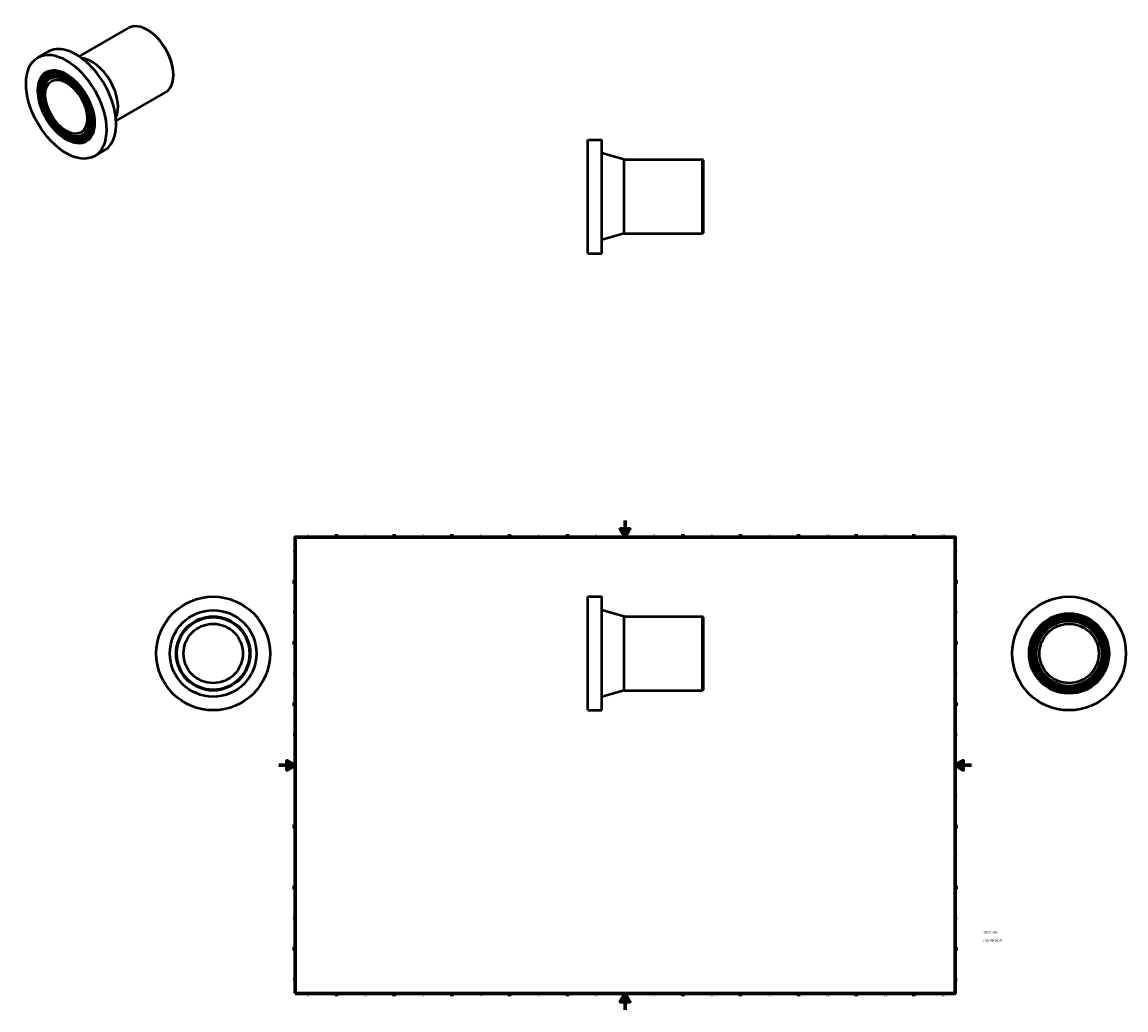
# Model space of a CAD drawing. Header units: millimetres. Extents: x -312 to 1028, y -1011 to 1199.
# Tile 3 of 3: x -312 to 1028, y 0 to 1199. Entities that reach past the tile are written whole.
import ezdxf

# ---------------------------------------------------------------- set-up
doc = ezdxf.new("R2010")
doc.units = ezdxf.units.MM
for name, color, linetype, lineweight in [('Border (ANSI)', 7, 'Continuous', 70), ('Title (ISO)', 7, 'Continuous', 50), ('Visible (ANSI)', 7, 'Continuous', 50)]:
    doc.layers.add(name, color=color, linetype=linetype, lineweight=lineweight)
doc.styles.add('Note Text (ANSI)', font='tahoma.ttf')
doc.styles.add('Note Text (ISO)', font='tahoma.ttf')

# ---------------------------------------------------------------- blocks, each defined once
blk = doc.blocks.new('Borders Default Border')
at = {"layer": 'Border (ANSI)'}
for p, q in [((70.1, 574), (70.1, 577.4)), ((140.2, 574), (140.2, 577.4)), ((210.2, 574), (210.2, 577.4)), ((280.3, 574), (280.3, 577.4)), ((350.4, 574), (350.4, 577.4)), ((490.6, 574), (490.6, 577.4)), ((560.7, 574), (560.7, 577.4)), ((630.8, 574), (630.8, 577.4)), ((700.8, 574), (700.8, 577.4)), ((770.9, 574), (770.9, 577.4)), ((20, 519.7), (16.6, 519.7)), ((821, 519.7), (824.4, 519.7)), ((20, 445.5), (16.6, 445.5)), ((821, 445.5), (824.4, 445.5)), ((20, 371.2), (16.6, 371.2)), ((821, 371.2), (824.4, 371.2)), ((20, 222.7), (16.6, 222.7)), ((821, 222.7), (824.4, 222.7)), ((20, 148.5), (16.6, 148.5)), ((821, 148.5), (824.4, 148.5)), ((20, 74.3), (16.6, 74.3)), ((821, 74.3), (824.4, 74.3)), ((70.1, 20), (70.1, 16.6)), ((140.2, 20), (140.2, 16.6)), ((210.2, 20), (210.2, 16.6)), ((280.3, 20), (280.3, 16.6)), ((350.4, 20), (350.4, 16.6)), ((490.6, 20), (490.6, 16.6)), ((560.7, 20), (560.7, 16.6)), ((630.8, 20), (630.8, 16.6)), ((700.8, 20), (700.8, 16.6)), ((770.9, 20), (770.9, 16.6))]:
    blk.add_line(p, q, dxfattribs=at)
at = {"layer": 'Border (ANSI)', "flags": 128}
for points in [[(420.5, 594), (420.5, 574), (414.7, 584), (426.3, 584), (420.5, 574)], [(20, 20), (20, 574), (821, 574), (821, 20), (20, 20)], [(0, 297), (20, 297), (10, 302.8), (10, 291.2), (20, 297)], [(841, 297), (821, 297), (831, 302.8), (831, 291.2), (821, 297)], [(420.5, 0), (420.5, 20), (414.7, 10), (426.3, 10), (420.5, 20)]]:
    blk.add_lwpolyline(points, dxfattribs=at)
at = {"layer": 'Border (ANSI)', "color": 230, "true_color": 0xff0080, "char_height": 3.05, "attachment_point": 7, "style": 'Note Text (ANSI)'}
for s, insert in [('1', (34.4, 574.4)), ('2', (104.2, 574.4)), ('3', (174.3, 574.3)), ('4', (244.2, 574.4)), ('5', (314.5, 574.3)), ('6', (384.5, 574.3)), ('7', (454.6, 574.4)), ('8', (524.6, 574.3)), ('9', (594.7, 574.3)), ('10', (664, 574.3)), ('11', (734, 574.4)), ('12', (804.1, 574.4)), ('A', (16.8, 555.4)), ('A', (821.6, 555.4)), ('B', (17.1, 481.1)), ('B', (822, 481.1)), ('C', (17, 406.8)), ('C', (821.8, 406.8)), ('D', (17, 332.6)), ('D', (821.8, 332.6)), ('E', (17.2, 258.4)), ('E', (822.1, 258.4)), ('F', (17.3, 184.1)), ('F', (822.1, 184.1)), ('G', (16.8, 109.8)), ('G', (821.7, 109.8)), ('H', (17, 35.6)), ('H', (821.8, 35.6)), ('1', (34.4, 16.6)), ('2', (104.2, 16.6)), ('3', (174.3, 16.5)), ('4', (244.2, 16.6)), ('5', (314.5, 16.5)), ('6', (384.5, 16.5)), ('7', (454.6, 16.6)), ('8', (524.6, 16.5)), ('9', (594.7, 16.5)), ('10', (664, 16.5)), ('11', (734, 16.6)), ('12', (804.1, 16.6))]:
    blk.add_mtext(s, dxfattribs=dict(at, insert=insert))
blk = doc.blocks.new('Title Blocks ISO')
at = {"layer": 'Title (ISO)', "color": 232, "true_color": 0xca0064, "style": 'Note Text (ISO)'}
for tag, p in [('PART_NUMBER_001', (34.2, 73.1)), ('DESCRIPTION_001', (34, 63.3))]:
    blk.add_attdef(tag, p, '', height=2.5, dxfattribs=at)

msp = doc.modelspace()

# ---------------------------------------------------------------- linework, layer by layer
at = {"layer": 'Visible (ANSI)'}
for p, q in [((-242.162, 1157.483), (-182.028, 1192.112)), ((-158.815, 1189.466), (-159.449, 1189.834)), ((-292.364, 1156.269), (-280.343, 1163.191)), ((-281.285, 1137.031), (-280.649, 1137.397)), ((-279.489, 1133.911), (-278.852, 1134.278)), ((-277.692, 1130.791), (-277.056, 1131.158)), ((-127.752, 1135.525), (-127.752, 1134.792)), ((-197.249, 1079.491), (-137.115, 1114.119)), ((-238.169, 1062.158), (-237.532, 1062.525)), ((-236.372, 1059.038), (-235.736, 1059.405)), ((-234.576, 1055.919), (-233.939, 1056.285)), ((375.348, 918.471), (375.348, 1056.471)), ((375.348, 1056.471), (392.348, 1056.471)), ((392.348, 918.471), (392.348, 1056.471)), ((-223.497, 1036.681), (-211.476, 1043.603)), ((419.348, 1032.471), (392.348, 1039.971)), ((419.348, 942.471), (419.348, 1032.471)), ((419.348, 1032.471), (514.448, 1032.471)), ((514.448, 942.471), (514.448, 1032.471)), ((515.348, 1031.571), (514.448, 1032.471)), ((515.348, 1031.571), (515.348, 943.371)), ((419.348, 942.471), (392.348, 934.971)), ((419.348, 942.471), (514.448, 942.471)), ((515.348, 943.371), (514.448, 942.471)), ((375.348, 918.471), (392.348, 918.471)), ((375.348, 363.732), (375.348, 501.732)), ((375.348, 501.732), (392.348, 501.732)), ((392.348, 363.732), (392.348, 501.732)), ((419.348, 477.732), (392.348, 485.232)), ((419.348, 387.732), (419.348, 477.732)), ((419.348, 477.732), (514.448, 477.732)), ((514.448, 387.732), (514.448, 477.732)), ((515.348, 476.832), (514.448, 477.732)), ((515.348, 476.832), (515.348, 388.632)), ((515.348, 388.632), (514.448, 387.732)), ((419.348, 387.732), (392.348, 380.232)), ((419.348, 387.732), (514.448, 387.732)), ((375.348, 363.732), (392.348, 363.732))]:
    msp.add_line(p, q, dxfattribs=at)
for centre, radius in [((-79.541, 432.732), 69), ((959.464, 432.732), 69), ((-79.541, 432.732), 52.5), ((-79.541, 432.732), 45), ((-79.541, 432.732), 44.1), ((959.464, 432.732), 48.6), ((959.464, 432.732), 46.8), ((959.464, 432.732), 45), ((959.464, 432.732), 43.2), ((959.464, 432.732), 41.4), ((959.464, 432.732), 39.6), ((-79.541, 432.732), 36), ((959.464, 432.732), 36)]:
    msp.add_circle(centre, radius, dxfattribs=at)
for centre, major_axis, start_param, end_param in [((-159.572, 1153.116), (-22.456, 38.996), 3.14159265, 6.28318531), ((-158.935, 1153.482), (-22.007, 38.216), 3.92892453, 5.49585344), ((-245.91, 1103.397), (-34.433, 59.794), 3.14159265, 6.28318531), ((-226.818, 1114.391), (-22.456, 38.996), 3.52517173, 5.89960623), ((-257.294, 1096.841), (23.355, -40.556), 0, 3.14159265), ((-257.294, 1096.841), (21.558, -37.436), 0, 3.14159265), ((-257.294, 1096.841), (24.253, -42.116), 3.15466235, 6.27011561), ((-257.294, 1096.841), (22.456, -38.996), 3.15570799, 6.26906997), ((-257.294, 1096.841), (20.66, -35.877), 3.1569355, 6.26784246), ((-257.294, 1096.841), (19.762, -34.317), 0, 3.14159265)]:
    msp.add_ellipse(centre, major_axis=major_axis, ratio=0.57809312, start_param=start_param, end_param=end_param, dxfattribs=at)
for major_axis in [(34.433, -59.794), (24.253, -42.116), (23.355, -40.556), (22.456, -38.996), (21.558, -37.436), (20.66, -35.877), (19.762, -34.317), (17.965, -31.197)]:
    msp.add_ellipse((-257.93, 1096.475), major_axis=major_axis, ratio=0.57809312, dxfattribs=at)

# ---------------------------------------------------------------- block references
msp.add_blockref('Borders Default Border', (0, 0))
msp.add_blockref('Title Blocks ISO', (821, 20)).add_auto_attribs({'PART_NUMBER_001': '490207090', 'DESCRIPTION_001': 'Stub Flange 90'})

doc.saveas('drawing.dxf')
